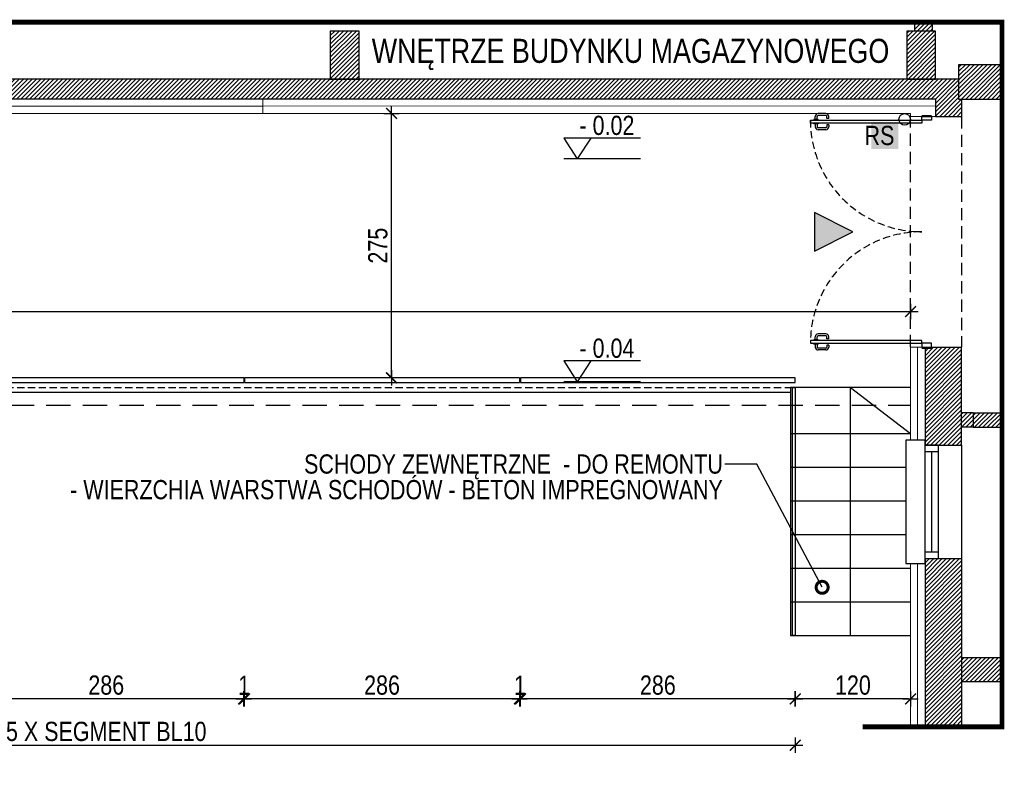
# Model space of a CAD drawing. Header units: millimetres. Extents: x 110792 to 170831, y 17890 to 25890.
# Tile 19 of 44: x 165812 to 166837, y 20649 to 21453. Entities that reach past the tile are written whole.
import ezdxf
from ezdxf import colors
from ezdxf.entities.mleader import LeaderData, LeaderLine
from ezdxf.math import Vec2, Vec3

# ---------------------------------------------------------------- set-up
doc = ezdxf.new("R2010")
doc.units = ezdxf.units.MM
doc.linetypes.add('DASHED', pattern=[0.75, 0.5, -0.25])
doc.linetypes.add('DASHEDX2', pattern=[38.1, 25.4, -12.7])
doc.layers.get('DEFPOINTS').update_dxf_attribs({"lineweight": 9})
for name, color, linetype in [('_HSA_HATCH_WYPEŁNIENIA_PRZEGRÓD', 205, 'Continuous'), ('_HSA_KOTY', 150, 'Continuous'), ('_HSA_OPIS', 43, 'Continuous'), ('_HSA_PRZERYWANE', 153, 'DASHEDX2'), ('_HSA_SCHODY', 122, 'Continuous'), ('_HSA_STOLARKA_ZEWNĘTRZNA', 132, 'Continuous'), ('_HSA_WIDOKOWE', 1, 'Continuous'), ('_HSA_WYM_100', 141, 'Continuous'), ('_HSA_ŚCIANY_CIENKIE', 2, 'Continuous'), ('_HSA_ŚCIANY_DZIAŁOWE', 6, 'Continuous'), ('_HSA_ŚCIANY_KONSTRUKCYJNE', 3, 'Continuous'), ('_HSA_ŚCIANY_MUROWANE', 4, 'Continuous')]:
    doc.layers.add(name, color=color, linetype=linetype)
doc.layers.add('_HSA_IZOLACJA_TERMICZNA', color=2, linetype='Continuous', lineweight=5)
doc.styles.add('Arial', font='Arial.ttf')
doc.styles.add('ARIAL_100', font='Arial.ttf', dxfattribs={"width": 0.8, "height": 20})
doc.linetypes.add('BATTING', pattern='A,0.00254,-2.54,[134,ltypeshp.shx,S=2.54,R=0,X=-2.54,Y=0],-5.08,[134,ltypeshp.shx,S=2.54,R=180,X=2.54,Y=0],-2.54', length=10.16254)
doc.dimstyles.new('WYM_WEWN_100', dxfattribs={"dimtxt": 20, "dimasz": 2, "dimexe": 10, "dimexo": 0, "dimgap": 4, "dimtad": 1, "dimdec": 1, "dimrnd": 0.1, "dimtxsty": 'ARIAL_100', "dimblk": 'Wym-03', "dimcen": 0, "dimdle": 10, "dimse1": 1, "dimse2": 1, "dimclrt": 256, "dimazin": 2, "dimtfac": 1, "dimtdec": 1, "dimtix": 1, "dimtmove": 2, "dimatfit": 0, "dimfxl": 1, "dimtolj": 1, "dimtzin": 0, "dimarcsym": 0})

# ---------------------------------------------------------------- blocks, each defined once
blk = doc.blocks.new('*U5')
at = {"linetype": 'ByBlock', "ltscale": 10}
for p, q in [((0, 14), (118, 14)), ((0, 0), (0, 14)), ((7, 0), (7, 14)), ((111, 14), (111, 0)), ((118, 14), (118, 0)), ((0, 0), (118, 0)), ((7, 7), (111, 7))]:
    blk.add_line(p, q, dxfattribs=at)
blk = doc.blocks.new('*U8')
for p, q in [((-122.9, 99.86), (-122.9, 108)), ((-120.9, 99.86), (-120.9, 108)), ((-116.8, 111), (-119.9, 111)), ((-116.8, 109), (-119.9, 109)), ((-116.8, 112.25), (-116, 112.25)), ((-116.8, 107.75), (-116.8, 112.25)), ((-116, 107.75), (-116.8, 107.75)), ((-112.275, 112.25), (-113.075, 112.25)), ((-113.075, 107.75), (-112.275, 107.75)), ((-112.275, 107.75), (-112.275, 112.25)), ((-112.275, 111), (-109.175, 111)), ((-112.275, 109), (-109.175, 109)), ((-108.175, 99.86), (-108.175, 108)), ((-106.175, 99.86), (-106.175, 108)), ((106.175, 99.86), (106.175, 108)), ((108.175, 99.86), (108.175, 108)), ((112.275, 111), (109.175, 111)), ((112.275, 109), (109.175, 109)), ((112.275, 112.25), (113.075, 112.25)), ((112.275, 107.75), (112.275, 112.25)), ((113.075, 107.75), (112.275, 107.75)), ((116.8, 112.25), (116, 112.25)), ((116, 107.75), (116.8, 107.75)), ((116.8, 107.75), (116.8, 112.25)), ((116.8, 111), (119.9, 111)), ((116.8, 109), (119.9, 109)), ((120.9, 99.86), (120.9, 108)), ((122.9, 99.86), (122.9, 108)), ((-117.8, 98.86), (-119.9, 98.86)), ((-117.8, 96.86), (-119.9, 96.86)), ((-117.8, 96.86), (-117.8, 98.86)), ((-111.275, 96.86), (-111.275, 98.86)), ((-111.275, 98.86), (-109.175, 98.86)), ((-111.275, 96.86), (-109.175, 96.86)), ((111.275, 98.86), (109.175, 98.86)), ((111.275, 96.86), (109.175, 96.86)), ((111.275, 96.86), (111.275, 98.86)), ((117.8, 96.86), (117.8, 98.86)), ((117.8, 98.86), (119.9, 98.86)), ((117.8, 96.86), (119.9, 96.86))]:
    blk.add_line(p, q)
for points in [[(-116, 0), (-113.075, 0), (-113.075, 116), (-116, 116)], [(116, 0), (113.075, 0), (113.075, 116), (116, 116)], [(-120, 0), (-120, -10), (-116, -10), (-116, 0)], [(120, 0), (120, -10), (116, -10), (116, 0)]]:
    blk.add_lwpolyline(points, close=True)
for points in [[(-121, 0), (-121, -10)], [(121, 0), (121, -10)]]:
    blk.add_lwpolyline(points)
at = {"linetype": 'DASHED', "ltscale": 15}
for centre, start, end in [((-116, 0), 0, 90), ((116, 0), 90, 180)]:
    blk.add_arc(centre, 116, start, end, dxfattribs=at)
for centre, radius, start, end in [((-119.9, 108), 3, 90, 180), ((-119.9, 108), 1, 90, 180), ((-109.175, 108), 3, 0, 90), ((-109.175, 108), 1, 0, 90), ((109.175, 108), 3, 90, 180), ((109.175, 108), 1, 90, 180), ((119.9, 108), 3, 0, 90), ((119.9, 108), 1, 0, 90), ((-119.9, 99.86), 3, 180, 270), ((-119.9, 99.86), 1, 180, 270), ((-109.175, 99.86), 3, 270, 0), ((-109.175, 99.86), 1, 270, 0), ((109.175, 99.86), 3, 180, 270), ((109.175, 99.86), 1, 180, 270), ((119.9, 99.86), 3, 270, 0), ((119.9, 99.86), 1, 270, 0)]:
    blk.add_arc(centre, radius, start, end)
blk = doc.blocks.new('A$C181A6C00')
blk.add_hatch(color=256).paths.add_polyline_path([(50, -25), (0, 0), (50, 25)])
blk.add_lwpolyline([(50, -25), (0, 0), (50, 25), (50, -25)])
blk = doc.blocks.new('KOTA')
for p in [(-28, 43.4), (28, 43.4)]:
    blk.add_line(p, (0, 0))
blk.add_lwpolyline([(131.6, 43.4), (-28, 43.4)])
at = {"style": 'Arial', "width": 0.8}
blk.add_attdef('0000', (4.6, 49.9), '', height=40, dxfattribs=at)
blk = doc.blocks.new('_DotSmall')
at = {"color": 0, "linetype": 'ByBlock', "const_width": 0.5}
blk.add_lwpolyline([(-0.0625, 0, 1), (0.0625, 0, 1)], format="xyb", close=True, dxfattribs=at)
blk = doc.blocks.new('Wym-03')
for p, q in [((-4, 0), (4, 0)), ((0, 4), (0, -4))]:
    blk.add_line(p, q)
blk.add_lwpolyline([(-2.83, -2.83, 0.8, 0.8, 0), (2.83, 2.83, 0.05, 0.05, 0)], format="xyseb")
blk = doc.blocks.new('*D52')
at = {"layer": '_HSA_WYM_100', "color": 0, "lineweight": -2, "transparency": 16777216}
blk.add_line((166737.3, 20746.6), (166621.3, 20746.6), dxfattribs=at)
at = {"layer": 'DEFPOINTS', "color": 0, "transparency": 16777216}
for p in [(166619.3, 21080.5), (166739.3, 21080.5), (166619.3, 20746.6)]:
    blk.add_point(p, dxfattribs=at)
at = {"layer": '_HSA_WYM_100', "color": 0, "lineweight": -2, "transparency": 16777216, "xscale": 2, "yscale": 2, "zscale": 2, "rotation": 180}
blk.add_blockref('Wym-03', (166619.3, 20746.6), dxfattribs=at)
at = {"layer": '_HSA_WYM_100', "color": 0, "lineweight": -2, "transparency": 16777216, "xscale": 2, "yscale": 2, "zscale": 2}
blk.add_blockref('Wym-03', (166739.3, 20746.6), dxfattribs=at)
at = {"layer": '_HSA_WYM_100', "transparency": 16777216, "insert": (166679.3, 20760.8), "char_height": 20, "attachment_point": 5, "style": 'ARIAL_100'}
blk.add_mtext('\\A1;120', dxfattribs=at)
blk = doc.blocks.new('*D53')
at = {"layer": '_HSA_WYM_100', "color": 0, "lineweight": -2, "transparency": 16777216}
blk.add_line((166617.3, 20746.6), (166335.3, 20746.6), dxfattribs=at)
at = {"layer": 'DEFPOINTS', "color": 0, "transparency": 16777216}
for p in [(166619.3, 21080.5), (166333.3, 21075.5), (166333.3, 20746.6)]:
    blk.add_point(p, dxfattribs=at)
at = {"layer": '_HSA_WYM_100', "color": 0, "lineweight": -2, "transparency": 16777216, "xscale": 2, "yscale": 2, "zscale": 2, "rotation": 180}
blk.add_blockref('Wym-03', (166333.3, 20746.6), dxfattribs=at)
at = {"layer": '_HSA_WYM_100', "color": 0, "lineweight": -2, "transparency": 16777216, "xscale": 2, "yscale": 2, "zscale": 2}
blk.add_blockref('Wym-03', (166619.3, 20746.6), dxfattribs=at)
at = {"layer": '_HSA_WYM_100', "transparency": 16777216, "insert": (166476.3, 20760.8), "char_height": 20, "attachment_point": 5, "style": 'ARIAL_100'}
blk.add_mtext('\\A1;286', dxfattribs=at)
blk = doc.blocks.new('*D54')
at = {"layer": '_HSA_WYM_100', "color": 0, "lineweight": -2, "transparency": 16777216}
for p, q in [((166330.3, 20746.6), (166328.3, 20746.6)), ((166333.3, 20746.6), (166332.3, 20746.6)), ((166335.3, 20746.6), (166337.3, 20746.6))]:
    blk.add_line(p, q, dxfattribs=at)
at = {"layer": 'DEFPOINTS', "color": 0, "transparency": 16777216}
for p in [(166332.3, 21075.5), (166333.3, 21075.5), (166332.3, 20746.6)]:
    blk.add_point(p, dxfattribs=at)
at = {"layer": '_HSA_WYM_100', "color": 0, "lineweight": -2, "transparency": 16777216, "xscale": 2, "yscale": 2, "zscale": 2}
blk.add_blockref('Wym-03', (166332.3, 20746.6), dxfattribs=at)
at = {"layer": '_HSA_WYM_100', "color": 0, "lineweight": -2, "transparency": 16777216, "xscale": 2, "yscale": 2, "zscale": 2, "rotation": 180}
blk.add_blockref('Wym-03', (166333.3, 20746.6), dxfattribs=at)
at = {"layer": '_HSA_WYM_100', "transparency": 16777216, "insert": (166332.8, 20760.7), "char_height": 20, "attachment_point": 5, "style": 'ARIAL_100'}
blk.add_mtext('\\A1;1', dxfattribs=at)
blk = doc.blocks.new('*D55')
at = {"layer": '_HSA_WYM_100', "color": 0, "lineweight": -2, "transparency": 16777216}
blk.add_line((166330.3, 20746.6), (166048.3, 20746.6), dxfattribs=at)
at = {"layer": 'DEFPOINTS', "color": 0, "transparency": 16777216}
for p in [(166046.3, 21075.5), (166332.3, 21075.5), (166046.3, 20746.6)]:
    blk.add_point(p, dxfattribs=at)
at = {"layer": '_HSA_WYM_100', "color": 0, "lineweight": -2, "transparency": 16777216, "xscale": 2, "yscale": 2, "zscale": 2, "rotation": 180}
blk.add_blockref('Wym-03', (166046.3, 20746.6), dxfattribs=at)
at = {"layer": '_HSA_WYM_100', "color": 0, "lineweight": -2, "transparency": 16777216, "xscale": 2, "yscale": 2, "zscale": 2}
blk.add_blockref('Wym-03', (166332.3, 20746.6), dxfattribs=at)
at = {"layer": '_HSA_WYM_100', "transparency": 16777216, "insert": (166189.3, 20760.8), "char_height": 20, "attachment_point": 5, "style": 'ARIAL_100'}
blk.add_mtext('\\A1;286', dxfattribs=at)
blk = doc.blocks.new('*D56')
at = {"layer": '_HSA_WYM_100', "color": 0, "lineweight": -2, "transparency": 16777216}
for p, q in [((166043.3, 20746.6), (166041.3, 20746.6)), ((166046.3, 20746.6), (166045.3, 20746.6)), ((166048.3, 20746.6), (166050.3, 20746.6))]:
    blk.add_line(p, q, dxfattribs=at)
at = {"layer": 'DEFPOINTS', "color": 0, "transparency": 16777216}
for p in [(166045.3, 21075.5), (166046.3, 21075.5), (166045.3, 20746.6)]:
    blk.add_point(p, dxfattribs=at)
at = {"layer": '_HSA_WYM_100', "color": 0, "lineweight": -2, "transparency": 16777216, "xscale": 2, "yscale": 2, "zscale": 2}
blk.add_blockref('Wym-03', (166045.3, 20746.6), dxfattribs=at)
at = {"layer": '_HSA_WYM_100', "color": 0, "lineweight": -2, "transparency": 16777216, "xscale": 2, "yscale": 2, "zscale": 2, "rotation": 180}
blk.add_blockref('Wym-03', (166046.3, 20746.6), dxfattribs=at)
at = {"layer": '_HSA_WYM_100', "transparency": 16777216, "insert": (166045.8, 20760.7), "char_height": 20, "attachment_point": 5, "style": 'ARIAL_100'}
blk.add_mtext('\\A1;1', dxfattribs=at)
blk = doc.blocks.new('*D57')
at = {"layer": '_HSA_WYM_100', "color": 0, "lineweight": -2, "transparency": 16777216}
blk.add_line((166043.3, 20746.6), (165761.3, 20746.6), dxfattribs=at)
at = {"layer": 'DEFPOINTS', "color": 0, "transparency": 16777216}
for p in [(165759.3, 21075.5), (166045.3, 21075.5), (165759.3, 20746.6)]:
    blk.add_point(p, dxfattribs=at)
at = {"layer": '_HSA_WYM_100', "color": 0, "lineweight": -2, "transparency": 16777216, "xscale": 2, "yscale": 2, "zscale": 2, "rotation": 180}
blk.add_blockref('Wym-03', (165759.3, 20746.6), dxfattribs=at)
at = {"layer": '_HSA_WYM_100', "color": 0, "lineweight": -2, "transparency": 16777216, "xscale": 2, "yscale": 2, "zscale": 2}
blk.add_blockref('Wym-03', (166045.3, 20746.6), dxfattribs=at)
at = {"layer": '_HSA_WYM_100', "transparency": 16777216, "insert": (165902.3, 20760.8), "char_height": 20, "attachment_point": 5, "style": 'ARIAL_100'}
blk.add_mtext('\\A1;286', dxfattribs=at)
blk = doc.blocks.new('*D132')
at = {"layer": '_HSA_WYM_100', "color": 0, "lineweight": -2, "transparency": 16777216}
blk.add_line((166199.2, 21082.5), (166199.2, 21353.5), dxfattribs=at)
at = {"layer": 'DEFPOINTS', "color": 0, "transparency": 16777216}
for p in [(166179.9, 21355.5), (166199.2, 21355.5), (166179.9, 21080.5)]:
    blk.add_point(p, dxfattribs=at)
at = {"layer": '_HSA_WYM_100', "color": 0, "lineweight": -2, "transparency": 16777216, "xscale": 2, "yscale": 2, "zscale": 2}
for p, rotation in [((166199.2, 21355.5), 90), ((166199.2, 21080.5), 270)]:
    blk.add_blockref('Wym-03', p, dxfattribs=dict(at, rotation=rotation))
at = {"layer": '_HSA_WYM_100', "transparency": 16777216, "insert": (166185, 21218), "char_height": 20, "attachment_point": 5, "rotation": 90, "style": 'ARIAL_100'}
blk.add_mtext('\\A1;275', dxfattribs=at)
blk = doc.blocks.new('*D139')
at = {"layer": '_HSA_WYM_100', "color": 0, "lineweight": -2, "transparency": 16777216}
blk.add_line((156448.3, 21149.4), (166737.3, 21149.4), dxfattribs=at)
at = {"layer": 'DEFPOINTS', "color": 0, "transparency": 16777216}
for p in [(166739.3, 21149.4), (156446.3, 21065.5), (166739.3, 21065.5)]:
    blk.add_point(p, dxfattribs=at)
at = {"layer": '_HSA_WYM_100', "color": 0, "lineweight": -2, "transparency": 16777216, "xscale": 2, "yscale": 2, "zscale": 2, "rotation": 180}
blk.add_blockref('Wym-03', (156446.3, 21149.4), dxfattribs=at)
at = {"layer": '_HSA_WYM_100', "color": 0, "lineweight": -2, "transparency": 16777216, "xscale": 2, "yscale": 2, "zscale": 2}
blk.add_blockref('Wym-03', (166739.3, 21149.4), dxfattribs=at)
at = {"layer": '_HSA_WYM_100', "transparency": 16777216, "insert": (161989.4, 21163.6), "char_height": 20, "attachment_point": 5, "style": 'ARIAL_100'}
blk.add_mtext('\\A1;10293', dxfattribs=at)
blk = doc.blocks.new('*D151')
at = {"layer": '_HSA_OPIS', "color": 0, "lineweight": -2, "transparency": 16777216}
blk.add_line((165187.3, 20698.3), (166617.3, 20698.3), dxfattribs=at)
at = {"layer": 'DEFPOINTS', "color": 0, "transparency": 16777216}
for p in [(165185.3, 21075.5), (166619.3, 21075.5), (166619.3, 20698.3)]:
    blk.add_point(p, dxfattribs=at)
at = {"layer": '_HSA_OPIS', "color": 0, "lineweight": -2, "transparency": 16777216, "xscale": 2, "yscale": 2, "zscale": 2, "rotation": 180}
blk.add_blockref('Wym-03', (165185.3, 20698.3), dxfattribs=at)
at = {"layer": '_HSA_OPIS', "color": 0, "lineweight": -2, "transparency": 16777216, "xscale": 2, "yscale": 2, "zscale": 2}
blk.add_blockref('Wym-03', (166619.3, 20698.3), dxfattribs=at)
at = {"layer": '_HSA_OPIS', "transparency": 16777216, "insert": (165902.3, 20712.6), "char_height": 20, "attachment_point": 5, "style": 'ARIAL_100'}
blk.add_mtext('\\A1;5 X SEGMENT BL10', dxfattribs=at)

msp = doc.modelspace()

# ---------------------------------------------------------------- hatches: boundary and pattern name
at = {"layer": '_HSA_HATCH_WYPEŁNIENIA_PRZEGRÓD'}
h = msp.add_hatch(dxfattribs=at)
h.set_pattern_fill('ANSI31', color=256)
h.paths.add_polyline_path([(166761.81, 21450.53), (166743.81, 21450.53), (166743.81, 21441.25), (166761.81, 21441.25)])
h = msp.add_hatch(dxfattribs=at)
h.set_pattern_fill('ANSI31', color=256)
h.paths.add_polyline_path([(166165.33, 21441.25), (166135.33, 21441.25), (166135.33, 21391.25), (166165.33, 21391.25)])
h = msp.add_hatch(dxfattribs=at)
h.set_pattern_fill('ANSI31', color=256)
h.paths.add_polyline_path([(166765.33, 21441.25), (166735.33, 21441.25), (166735.33, 21391.25), (166765.33, 21391.25)])
h = msp.add_hatch(dxfattribs=at)
h.set_pattern_fill('ANSI31', color=256)
h.paths.add_polyline_path([(166834.33, 21406.25), (166789.33, 21406.25), (166789.33, 21370.53), (166834.33, 21370.53)])
h = msp.add_hatch(dxfattribs=at)
h.set_pattern_fill('ANSI31', color=256)
h.paths.add_polyline_path([(166789.33, 21391.25), (165170.33, 21391.25), (165170.33, 21370.53), (166765.33, 21370.53), (166765.33, 21352.41), (166792.33, 21352.41), (166792.33, 21370.53), (166789.33, 21370.53)])
h = msp.add_hatch(dxfattribs=at)
h.set_pattern_fill('ANSI31', color=256)
h.paths.add_polyline_path([(166792.33, 21112.41), (166754.33, 21112.41), (166754.33, 21010.53), (166768.33, 21010.53), (166792.33, 21010.53)])
h = msp.add_hatch(dxfattribs=at)
h.set_pattern_fill('ANSI31', color=256)
h.paths.add_polyline_path([(166804.33, 21044.14), (166792.33, 21044.14), (166792.33, 21029.14), (166804.33, 21029.14)])
h = msp.add_hatch(dxfattribs=at)
h.set_pattern_fill('ANSI31', color=256)
h.paths.add_polyline_path([(166834.33, 21044.14), (166804.33, 21044.14), (166804.33, 21029.14), (166834.33, 21029.14)])
h = msp.add_hatch(dxfattribs=at)
h.set_pattern_fill('ANSI31', color=256)
h.paths.add_polyline_path([(166792.33, 20892.53), (166754.33, 20892.53), (166754.33, 20717.53), (166792.33, 20717.53)])
h = msp.add_hatch(dxfattribs=at)
h.set_pattern_fill('ANSI31', color=256)
h.paths.add_polyline_path([(166792.33, 20789.14), (166792.33, 20764.14), (166834.33, 20764.14), (166834.33, 20789.14)])

# ---------------------------------------------------------------- linework, layer by layer
at = {"layer": '_HSA_IZOLACJA_TERMICZNA', "color": 8, "linetype": 'BATTING', "ltscale": 0.6}
for p, q in [((166065.08, 21363.03), (165765.08, 21363.03)), ((166065.08, 21363.03), (166765.33, 21363.29)), ((166746.33, 21112.41), (166746.33, 21015.53)), ((166746.33, 20887.53), (166746.33, 20717.53))]:
    msp.add_line(p, q, dxfattribs=at)
at = {"layer": '_HSA_IZOLACJA_TERMICZNA'}
for p, q in [((166065.08, 21370.53), (166065.08, 21355.53)), ((165765.08, 21355.53), (166065.08, 21355.53)), ((166065.08, 21355.53), (166739.33, 21355.53)), ((166739.33, 21355.53), (166739.33, 21352.41)), ((166765.33, 21352.41), (166739.33, 21352.41)), ((166739.33, 21112.41), (166754.33, 21112.41)), ((166739.33, 21112.41), (166739.33, 21015.53)), ((166739.33, 20717.53), (166739.33, 20887.53)), ((166739.33, 20887.53), (166739.33, 20717.53))]:
    msp.add_line(p, q, dxfattribs=at)
at = {"layer": '_HSA_KOTY'}
for p, q in [((166458.25, 21308.17), (166378.45, 21308.17)), ((166458.25, 21076.38), (166378.45, 21076.38))]:
    msp.add_line(p, q, dxfattribs=at)
at = {"layer": '_HSA_PRZERYWANE', "ltscale": 0.5}
for p, q in [((166739.33, 21112.41), (166739.33, 21352.41)), ((166792.33, 21352.41), (166792.33, 21112.41))]:
    msp.add_line(p, q, dxfattribs=at)
at = {"layer": '_HSA_PRZERYWANE', "ltscale": 0.5, "const_width": 5}
msp.add_lwpolyline([(156381.33, 21450.53), (166834.33, 21450.53), (166834.33, 20717.53), (166689.33, 20717.53)], dxfattribs=at)
at = {"layer": '_HSA_PRZERYWANE'}
msp.add_lwpolyline([(156505.33, 21355.53), (156505.33, 21052.11), (166739.33, 21052.11)], dxfattribs=at)
at = {"layer": '_HSA_SCHODY', "linetype": 'DASHED', "ltscale": 15}
msp.add_line((159295.83, 21070.53), (166614.33, 21070.53), dxfattribs=at)
at = {"layer": '_HSA_SCHODY'}
for p, q in [((165195.33, 21065.53), (166614.33, 21065.53)), ((166739.33, 21070.53), (166614.33, 21070.53)), ((166614.33, 21070.53), (166614.33, 20812.53)), ((166676.83, 20812.53), (166676.83, 21070.53)), ((166676.83, 21070.53), (166739.33, 21022.53)), ((166614.33, 21022.53), (166739.33, 21022.53)), ((166614.33, 20987.53), (166734.33, 20987.53)), ((166614.33, 20952.53), (166734.33, 20952.53)), ((166614.33, 20917.53), (166734.33, 20917.53)), ((166614.33, 20882.53), (166739.33, 20882.53)), ((166614.33, 20847.53), (166739.33, 20847.53)), ((166614.33, 20812.53), (166739.33, 20812.53))]:
    msp.add_line(p, q, dxfattribs=at)
at = {"layer": '_HSA_WIDOKOWE'}
msp.add_line((166792.33, 21010.53), (166792.33, 20892.53), dxfattribs=at)
msp.add_lwpolyline([(166616.33, 20812.53), (166616.33, 21070.53), (166619.33, 21070.53), (166619.33, 20812.53)], close=True, dxfattribs=at)
msp.add_lwpolyline([(166754.33, 21010.53), (166754.33, 21015.53), (166734.33, 21015.53), (166734.33, 20887.53), (166754.33, 20887.53), (166754.33, 20892.53)], dxfattribs=at)
at = {"layer": '_HSA_ŚCIANY_CIENKIE'}
for p, q in [((166045.33, 21080.53), (166045.33, 21075.53)), ((166046.33, 21080.53), (166046.33, 21075.53)), ((166332.33, 21080.53), (166332.33, 21075.53)), ((166333.33, 21080.53), (166333.33, 21075.53))]:
    msp.add_line(p, q, dxfattribs=at)
for points in [[(166045.33, 21080.53), (165759.33, 21080.53)], [(166332.33, 21080.53), (166046.33, 21080.53)], [(166333.33, 21075.53), (166619.33, 21075.53), (166619.33, 21080.53), (166333.33, 21080.53)], [(165759.33, 21075.53), (166045.33, 21075.53)], [(166046.33, 21075.53), (166332.33, 21075.53)]]:
    msp.add_lwpolyline(points, dxfattribs=at)
msp.add_circle((166733.14, 21349.35), 6, dxfattribs=at)
at = {"layer": '_HSA_ŚCIANY_DZIAŁOWE'}
for p, q in [((166743.81, 21441.25), (166743.81, 21450.53)), ((166804.33, 21044.14), (166792.33, 21044.14)), ((166804.33, 21029.14), (166792.33, 21029.14))]:
    msp.add_line(p, q, dxfattribs=at)
for points in [[(166761.81, 21450.53), (166761.81, 21441.25)], [(166804.33, 21044.14), (166804.33, 21029.14)]]:
    msp.add_lwpolyline(points, dxfattribs=at)
at = {"layer": '_HSA_ŚCIANY_KONSTRUKCYJNE'}
for p, q in [((166804.33, 21044.14), (166834.33, 21044.14)), ((166804.33, 21029.14), (166834.33, 21029.14))]:
    msp.add_line(p, q, dxfattribs=at)
for points in [[(166135.33, 21391.25), (166165.33, 21391.25), (166165.33, 21441.25), (166135.33, 21441.25)], [(166735.33, 21391.25), (166765.33, 21391.25), (166765.33, 21441.25), (166735.33, 21441.25)]]:
    msp.add_lwpolyline(points, close=True, dxfattribs=at)
msp.add_lwpolyline([(166834.33, 21406.25), (166789.33, 21406.25), (166789.33, 21370.53), (166834.33, 21370.53)], dxfattribs=at)
at = {"layer": '_HSA_ŚCIANY_MUROWANE', "ltscale": 0.07}
for p, q in [((166789.33, 21391.25), (165170.33, 21391.25)), ((166765.33, 21370.53), (165170.33, 21370.53)), ((166765.33, 21370.53), (166765.33, 21352.41)), ((166792.33, 21370.53), (166792.33, 21352.41)), ((166765.33, 21352.41), (166792.33, 21352.41))]:
    msp.add_line(p, q, dxfattribs=at)
at = {"layer": '_HSA_ŚCIANY_MUROWANE'}
for p, q in [((166754.33, 21112.41), (166792.33, 21112.41)), ((166754.33, 21112.41), (166754.33, 21010.53)), ((166792.33, 21010.53), (166792.33, 21112.41)), ((166754.33, 21010.53), (166792.33, 21010.53)), ((166754.33, 20892.53), (166754.33, 20717.53)), ((166754.33, 20892.53), (166792.33, 20892.53)), ((166792.33, 20892.53), (166792.33, 20717.53)), ((166834.33, 20789.14), (166792.33, 20789.14)), ((166834.33, 20764.14), (166792.33, 20764.14))]:
    msp.add_line(p, q, dxfattribs=at)

# ---------------------------------------------------------------- block references
at = {"layer": '_HSA_KOTY', "xscale": 0.5, "yscale": 0.5, "zscale": 0.5}
for p, values in [((166392.45, 21308.17), {'0000': '- 0.02 '}), ((166392.45, 21076.38), {'0000': '- 0.04'})]:
    msp.add_blockref('KOTA', p, dxfattribs=at).add_auto_attribs(values)
at = {"layer": '_HSA_STOLARKA_ZEWNĘTRZNA', "rotation": 89.99999999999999}
msp.add_blockref('*U8', (166751.02, 21232.41), dxfattribs=at)
at = {"layer": '_HSA_STOLARKA_ZEWNĘTRZNA', "xscale": -1, "rotation": 270}
msp.add_blockref('*U5', (166754.33, 20892.53), dxfattribs=at)
at = {"layer": '_HSA_WIDOKOWE', "xscale": -0.8, "yscale": 0.8, "zscale": 0.8}
msp.add_blockref('A$C181A6C00', (166679.33, 21232.41), dxfattribs=at)

# ---------------------------------------------------------------- texts
at = {"layer": '_HSA_OPIS', "insert": (166116.98, 21433.13), "char_height": 25, "attachment_point": 1, "line_spacing_factor": 0.8, "style": 'ARIAL_100'}
msp.add_mtext_dynamic_manual_height_columns('\\A1;\\pxqc;WNĘTRZE BUDYNKU MAGAZYNOWEGO', width=661.7951, gutter_width=12.5, heights=[0], dxfattribs=at)
at = {"layer": '_HSA_OPIS', "insert": (166722.48, 21342.63), "char_height": 20, "attachment_point": 3, "style": 'ARIAL_100', "bg_fill": 1, "box_fill_scale": 1.2, "bg_fill_color": 256, "bg_fill_true_color": 16777214, "bg_fill_transparency": 0}
msp.add_mtext_dynamic_manual_height_columns('RS', width=20, gutter_width=15, heights=[0], dxfattribs=at)

# ---------------------------------------------------------------- dimensions: what is measured, and where the dimension line sits
at = {"layer": '_HSA_OPIS'}
dim = msp.add_aligned_dim(p1=(165185.33, 21075.53), p2=(166619.33, 21075.53), distance=-377.26, text='5 X SEGMENT BL10', dimstyle='WYM_WEWN_100', dxfattribs=at)
dim.commit()
dim.dimension.update_dxf_attribs({"geometry": '*D151', "text_midpoint": (165902.33, 20712.61)})
at = {"layer": '_HSA_WYM_100'}
for p1, p2, distance, picture, middle in [((166179.88, 21080.53), (166179.88, 21355.53), -19.3, '*D132', (166184.96, 21218.03)), ((166739.33, 21080.53), (166619.33, 21080.53), 333.92, '*D52', (166679.33, 20760.82))]:
    dim = msp.add_aligned_dim(p1=p1, p2=p2, distance=distance, dimstyle='WYM_WEWN_100', dxfattribs=at)
    dim.commit()
    dim.dimension.update_dxf_attribs({"geometry": picture, "text_midpoint": middle})
dim = msp.add_linear_dim(base=(166739.33, 21149.41), p1=(156446.33, 21065.53), p2=(166739.33, 21065.53), angle=0, dimstyle='WYM_WEWN_100', dxfattribs=at)
dim.commit()
dim.dimension.update_dxf_attribs({"geometry": '*D139', "text_midpoint": (161989.41, 21163.63), "dimtype": 161})
for base, p1, p2, picture, middle in [((166333.33, 20746.61), (166619.33, 21080.53), (166333.33, 21075.53), '*D53', (166476.33, 20760.82)), ((165759.33, 20746.61), (166045.33, 21075.53), (165759.33, 21075.53), '*D57', (165902.33, 20760.82)), ((166045.33, 20746.61), (166046.33, 21075.53), (166045.33, 21075.53), '*D56', (166045.83, 20760.65)), ((166046.33, 20746.61), (166332.33, 21075.53), (166046.33, 21075.53), '*D55', (166189.33, 20760.82)), ((166332.33, 20746.61), (166333.33, 21075.53), (166332.33, 21075.53), '*D54', (166332.83, 20760.65))]:
    dim = msp.add_linear_dim(base=base, p1=p1, p2=p2, dimstyle='WYM_WEWN_100', dxfattribs=at)
    dim.commit()
    dim.dimension.update_dxf_attribs({"geometry": picture, "text_midpoint": middle})

# ---------------------------------------------------------------- leaders
at = {"layer": '_HSA_OPIS'}
ml = msp.add_multileader_mtext('Standard', dxfattribs=at)
ml.set_content('SCHODY ZEWNĘTRZNE  - DO REMONTU\\P- WIERZCHIA WARSTWA SCHODÓW - BETON IMPREGNOWANY', color=256, style='ARIAL_100')
ml.set_leader_properties()
ml.set_arrow_properties(name='DOTSMALL')
ml.build(insert=Vec2(0, 0))
ml.multileader.update_dxf_attribs({"dogleg_length": 10, "arrow_head_size": 25})
ctx = ml.context
ctx.base_point, ctx.char_height, ctx.arrow_head_size, ctx.plane_origin = Vec3(165863.61, 20990.7), 20, 25, Vec3(165842.32, 21885.55)
ctx.text_align_type = 2
notes = []
notes.append((ctx, [(0, (1, 1, 0), (166579.33, 20990.7), (-1, 0), 33.37, [(0, [(166647.25, 20862.61)], 0, [])])]))
ctx.mtext.insert, ctx.mtext.rotation, ctx.mtext.width, ctx.mtext.defined_height, ctx.mtext.alignment, ctx.mtext.line_spacing_factor = Vec3(166543.96, 21000.87), -6.2831853, 682.3674, 173.28, 3, 0.8
for ctx, leaders in notes:
    for number, flags, end, landing, length, lines in leaders:
        leader = LeaderData()
        leader.index, (leader.has_last_leader_line, leader.has_dogleg_vector, leader.attachment_direction) = number, flags
        leader.last_leader_point, leader.dogleg_vector, leader.dogleg_length = Vec3(end), Vec3(landing), length
        for number, points, colour, breaks in lines:
            line = LeaderLine()
            line.index, line.vertices, line.color, line.breaks = number, Vec3.list(points), colors.encode_raw_color(colour), breaks
            leader.lines.append(line)
        ctx.leaders.append(leader)

doc.saveas('drawing.dxf')
